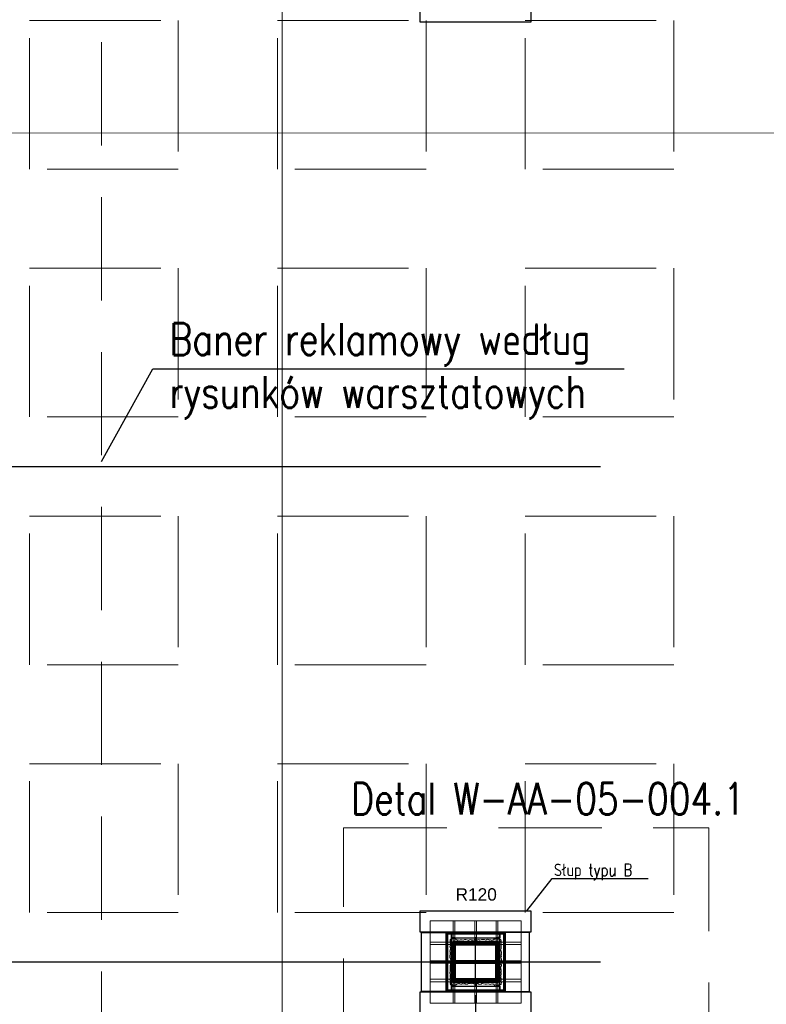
# Model space of a CAD drawing. Header units: centimetres. Extents: x -228435 to 56419, y -89367 to 477256.
# Tile 17 of 53: x -52060 to -43020, y 16488 to 28410. Entities that reach past the tile are written whole.
import ezdxf

# ---------------------------------------------------------------- set-up
doc = ezdxf.new("R2010")
doc.units = ezdxf.units.CM
doc.header["$LTSCALE"] = 50
for name, pattern in [('Balustrady$0$DASHED', [0.75, 0.5, -0.25]), ('Kondygnacja -1$0$HIDDEN2', [4.7625, 3.175, -1.5875]), ('Obudowy i okł. słupów$0$HIDDEN', [9.525, 6.35, -3.175]), ('Osie rzutów$0$DASHDOT2', [12.7, 6.35, -3.175, 0, -3.175]), ('SU Lampy kwadratowe  -1$0$HIDDENX2', [19.05, 12.7, -6.35])]:
    doc.linetypes.add(name, pattern=pattern)
doc.layers.get('0').update_dxf_attribs({"color": 8})
for name, color, linetype in [('Kondygnacja -1$0$ARCH_INFO_KŁADY ŚCIAN', 8, 'Kondygnacja -1$0$HIDDEN2'), ('Kondygnacja -1$0$ARCH_INFO_ODPORNOŚĆ OGNIOWA', 8, 'Continuous'), ('Kondygnacja -1$0$ARCH_INFO_OPISY', 8, 'Continuous'), ('Kondygnacja -1$0$ARCH_OKŁADZINA', 8, 'Continuous'), ('Obudowy i okł. słupów$0$ARCH_GK', 8, 'Continuous'), ('Obudowy i okł. słupów$0$ARCH_PROFILE', 8, 'Continuous'), ('Obudowy i okł. słupów$0$ARCH_SŁUPY', 8, 'Continuous'), ('Osie rzutów$0$ARCH_INFO_OSIE_IST', 8, 'Osie rzutów$0$DASHDOT2')]:
    doc.layers.add(name, color=color, linetype=linetype)
for name, color, linetype, lineweight in [('Obudowy i okł. słupów$0$ARCH_hatch', 8, 'Continuous', 13), ('Obudowy i okł. słupów$0$ARCH_WIDOK', 8, 'Continuous', 13), ('SU Lampy kwadratowe  -1$0$ARCH_SUFITY_PODWIESZANE', 8, 'SU Lampy kwadratowe  -1$0$HIDDENX2', 9)]:
    doc.layers.add(name, color=color, linetype=linetype, lineweight=lineweight)
doc.styles.add('Kondygnacja -1$0$Arial', font='ARIAL.TTF')
doc.styles.add('Kondygnacja -1$0$ROMANS-50-CM', font='romans.shx', dxfattribs={"width": 0.8, "height": 10})
doc.styles.add('Kondygnacja -1$0$Standard', font='txt')
doc.styles.add('ROMANS-50-CM', font='romans.shx', dxfattribs={"width": 0.8, "height": 10})
doc.dimstyles.new('Kondygnacja -1$0$ISO-25', dxfattribs={"dimtxt": 2.5, "dimasz": 2.5, "dimexe": 1.25, "dimexo": 0.625, "dimtad": 1, "dimtxsty": 'Kondygnacja -1$0$Standard', "dimcen": 2.5, "dimadec": 0, "dimazin": 0, "dimtfac": 1, "dimtmove": 0, "dimatfit": 3, "dimfxl": 0, "dimarcsym": 0})
pattern_1 = [(45, (-1197.3117, -3238.4858), (-0.6735192, 0.6735192), [])]

# ---------------------------------------------------------------- blocks, each defined once
blk = doc.blocks.new('Kondygnacja -1$0$_Dot')
at = {"color": 0, "linetype": 'ByBlock', "lineweight": -2}
blk.add_line((-0.5, 0), (-1, 0), dxfattribs=at)
at = {"color": 0, "linetype": 'ByBlock', "const_width": 0.5}
blk.add_lwpolyline([(-0.25, 0, 1), (0.25, 0, 1)], format="xyb", close=True, dxfattribs=at)
blk = doc.blocks.new('Kondygnacja -1$0$Linie kładów ścian')
at = {"layer": 'Kondygnacja -1$0$ARCH_INFO_KŁADY ŚCIAN', "ltscale": 10, "const_width": 1}
for points in [[(7225.8, 5020.9), (7225.8, 11899.2)], [(6392.6, 7203.8), (8590.9, 7203.8)]]:
    blk.add_lwpolyline(points, dxfattribs=at)
blk = doc.blocks.new('SŁUPB')
at = {"layer": 'Obudowy i okł. słupów$0$ARCH_hatch'}
h = blk.add_hatch(dxfattribs=at)
h.set_pattern_fill('AR-CONC', color=256, scale=0.01, style=0)
h.set_pattern_definition([(50, (-6122.4999, -5672.6805), (1.8218467, -0.15939086), [0.1905, -2.0955]), (355, (-6122.5, -5672.6805), (-0.35242826, 1.91056643), [0.1524, -1.6764]), (100.451, (-6122.3481, -5672.6938), (1.469425, 1.75116688), [0.1619, -1.7809]), (46.1842, (-6122.5, -5672.1725), (2.7107904, -0.4204233), [0.28575, -3.14325]), (96.6356, (-6122.274, -5672.2076), (2.37404234, 2.4742556), [0.24285, -2.67135]), (351.184, (-6122.5, -5672.1725), (2.3740461, 2.4742512), [0.2286, -2.5146]), (21, (-6122.2459, -5672.2995), (1.5161488, -1.02265519), [0.1905, -2.0955]), (326, (-6122.246, -5672.2995), (0.6180203, 1.84187966), [0.1524, -1.6764]), (71.4514, (-6122.1196, -5672.3848), (2.1341649, 0.81922858), [0.1619, -1.7809]), (37.5, (-6122.4999, -5672.68053), (0.03088603, 0.84555039), [0, -1.65608, 0, -1.7018, 0, -1.68275]), (7.5, (-6122.4999, -5672.6805), (0.668196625, 1.00180575), [0, -0.97028, 0, -1.61798, 0, -0.64135]), (327.5, (-6123.06634, -5672.68053), (1.35590595, -0.05728744), [0, -0.635, 0, -1.9812, 0, -2.6289]), (317.5, (-6123.3203, -5672.6805), (1.48129181, 0.25426491), [0, -0.8255, 0, -1.31572, 0, -1.8669])])
h.paths.add_polyline_path([(5.3, 24.8, 0.520567), (2.4, 24.9, 0.520567), (-2.3, 24.8, 0.520567), (-4, 24.6, 0.520567), (-8.7, 24.4, 0.285796), (-15.2, 25, 0.202697), (-19.8, 25.1, 0.274624), (-22.1, 24.7, 0.533752), (-23, 25.5, 0.408944), (-24.4, 26.2, 0.520567), (-27.6, 26.4, 0.520567), (-28.7, 26.5, 0.520567), (-29.9, 26.1, 0.520567), (-30.6, 24.6, 0.520567), (-30.5, 23.2, 0.520567), (-30, 21.4, 0.520567), (-30.4, 19.3, 0.278554), (-30.4, 15, 0.142249), (-30.6, 8.1, 0.250934), (-29.5, 0, 0.130012), (-30.6, -13, 0.520567), (-29.9, -16.9, 0.520567), (-30.1, -20.6, 0.425813), (-30.3, -25.1, 0.733465), (-29.9, -27.5, 2.355544), (-29, -28.3, 0.517441), (-25.6, -29.2, 0.520567), (-23.9, -29, 0.520567), (-22.7, -27.8, 0.520567), (-20.3, -27.2, 0.520567), (-15.9, -27.6, 0.520567), (-13.2, -27.3, 0.520567), (-8.7, -27.3, 0.520567), (-6.4, -27, 0.520567), (-3.3, -26.9, 0.520567), (2.7, -27, 0.692648), (7.9, -27.2, 0.289077), (15.1, -27.8, 0.407009), (20, -27.8, 0.334558), (22, -28.2, 0.771464), (24, -29, 0.387636), (27.2, -28.8, 0.697607), (29.8, -28.7, 0.924349), (30.8, -27.6, 0.520567), (30.2, -24.6, 0.520567), (30.1, -20.8, 0.520567), (30.2, -17.8, 0.520567), (30.3, -14.4, 0.41985), (30.1, -10.2, 0.520567), (30.2, -7.9, 0.520567), (30.6, -4.2, 0.174213), (30.8, -0.4, 0.25847), (30.7, 4.1, 0.520567), (30.7, 6.1, 0.520567), (30.8, 8.1, 0.400753), (30.3, 12.7, 0.177412), (30.4, 20, 0.420526), (30.4, 23.3, 0.669755), (30.1, 25.6, 0.56093), (26.9, 25.8, 0.282102), (23.4, 26.3, 0.753336), (22.2, 25.8, 0.137258), (22, 24.8, 0.617264), (19.7, 24.4, 0.520567), (17, 24.8, 0.520567), (12.6, 25, 0.274044)])
h.paths.add_polyline_path([(25, 22.5), (25, 23.5), (27, 23.5), (27, -26.5), (25, -26.5), (25, -25.5), (-25, -25.5), (-25, -26.5), (-27, -26.5), (-27, 23.5), (-25, 23.5), (-25, 22.5)], flags=16)
at = {"layer": 'Obudowy i okł. słupów$0$ARCH_SŁUPY', "lineweight": 40}
h = blk.add_hatch(dxfattribs=at)
h.set_pattern_fill('ANSI31', color=256, scale=0.3, style=0)
h.set_pattern_definition(pattern_1)
h.paths.add_polyline_path([(-27, 23.5), (-27, -26.5), (-25, -26.5), (-25, 23.5)])
h = blk.add_hatch(dxfattribs=at)
h.set_pattern_fill('ANSI31', color=256, scale=0.3, style=0)
h.set_pattern_definition(pattern_1)
h.paths.add_polyline_path([(25, 19.5), (25, 22.5), (-25, 22.5), (-25, 19.5)])
h = blk.add_hatch(dxfattribs=at)
h.set_pattern_fill('ANSI31', color=256, scale=0.3, style=0)
h.set_pattern_definition(pattern_1)
h.paths.add_polyline_path([(27, -26.5), (27, 23.5), (25, 23.5), (25, -26.5)])
h = blk.add_hatch(dxfattribs=at)
h.set_pattern_fill('ANSI31', color=256, scale=0.3, style=0)
h.set_pattern_definition(pattern_1)
h.paths.add_polyline_path([(25, -3), (25, 0), (-25, 0), (-25, -3)])
h = blk.add_hatch(dxfattribs=at)
h.set_pattern_fill('ANSI31', color=256, scale=0.3, style=0)
h.set_pattern_definition(pattern_1)
h.paths.add_polyline_path([(25, -25.5), (25, -22.5), (-25, -22.5), (-25, -25.5)])
at = {"layer": 'Obudowy i okł. słupów$0$ARCH_GK'}
for points in [[(-35.5, -37), (-35.5, 34)], [(-35.5, 34), (35.5, 34)], [(-35.5, 32.7), (34.2, 32.7)], [(-34.2, -37), (-34.2, 32.7)], [(34.2, -35.8), (34.2, 34)], [(35.5, -37), (35.5, 34)], [(-34.2, -35.8), (35.5, -35.8)], [(-35.5, -37), (35.5, -37)]]:
    blk.add_lwpolyline(points, dxfattribs=at)
for points in [[(34.2, 34), (-35.5, 34), (-35.5, 32.7), (34.2, 32.7)], [(-35.5, 32.7), (-34.2, 32.7), (-34.2, -37), (-35.5, -37)], [(35.5, -35.8), (34.2, -35.8), (34.2, 34), (35.5, 34)], [(-34.2, -37), (35.5, -37), (35.5, -35.8), (-34.2, -35.8)]]:
    blk.add_lwpolyline(points, close=True, dxfattribs=at)
at = {"layer": 'Obudowy i okł. słupów$0$ARCH_hatch'}
blk.add_lwpolyline([(-29.5, 0, -0.250934), (-30.6, 8.1, -0.142249), (-30.4, 15, -0.278554), (-30.4, 19.3, -0.520567), (-30, 21.4, -0.520567), (-30.5, 23.2, -0.520567), (-30.6, 24.6, -0.520567), (-29.9, 26.1, -0.520567), (-28.7, 26.5, -0.520567), (-27.6, 26.4, -0.520567), (-24.4, 26.2, -0.408944), (-23, 25.5, -0.533752), (-22.1, 24.7, -0.274624), (-19.8, 25.1, -0.202697), (-15.2, 25, -0.285796), (-8.7, 24.4, -0.520567), (-4, 24.6, -0.520567), (-2.3, 24.8, -0.520567), (2.4, 24.9, -0.520567), (5.3, 24.8, -0.274044), (12.6, 25, -0.520567), (17, 24.8, -0.520567), (19.7, 24.4, -0.617264), (22, 24.8, -0.137258), (22.2, 25.8, -0.753336), (23.4, 26.3, -0.282102), (26.9, 25.8, -0.56093), (30.1, 25.6, -0.669755), (30.4, 23.3, -0.420526), (30.4, 20, -0.177412), (30.3, 12.7, -0.400753), (30.8, 8.1, -0.520567), (30.7, 6.1, -0.520567), (30.7, 4.1, -0.25847), (30.8, -0.4, -0.174213), (30.6, -4.2, -0.520567), (30.2, -7.9, -0.520567), (30.1, -10.2, -0.41985), (30.3, -14.4, -0.520567), (30.2, -17.8, -0.520567), (30.1, -20.8, -0.520567), (30.2, -24.6, -0.520567), (30.8, -27.6, -0.924349), (29.8, -28.7, -0.697607), (27.2, -28.8, -0.387636), (24, -29, -0.771464), (22, -28.2, -0.334558), (20, -27.8, -0.407009), (15.1, -27.8, -0.289077), (7.9, -27.2, -0.692648), (2.7, -27, -0.520567), (-3.3, -26.9, -0.520567), (-6.4, -27, -0.520567), (-8.7, -27.3, -0.520567), (-13.2, -27.3, -0.520567), (-15.9, -27.6, -0.520567), (-20.3, -27.2, -0.520567), (-22.7, -27.8, -0.520567), (-23.9, -29, -0.520567), (-25.6, -29.2, -0.517441), (-29, -28.3, -2.355544), (-29.9, -27.5, -0.733465), (-30.3, -25.1, -0.425813), (-30.1, -20.6, -0.520567), (-29.9, -16.9, -0.520567), (-30.6, -13, -0.130012)], format="xyb", close=True, dxfattribs=at)
at = {"layer": 'Obudowy i okł. słupów$0$ARCH_PROFILE'}
for points in [[(-32.7, 32.7), (-32.8, 32.6), (-33.2, 32.6), (-33.3, 32.7), (-34.2, 32.7), (-34.2, 29, 1), (-34.2, 29), (-34.2, 32.7), (-33.4, 32.7), (-33.3, 32.6), (-32.7, 32.6), (-32.6, 32.7), (-30.9, 32.7), (-30.8, 32.6), (-30.2, 32.6), (-30.1, 32.7), (-29.3, 32.7), (-29.3, 29, 1), (-29.2, 29), (-29.2, 32.7), (-30.1, 32.7), (-30.2, 32.6), (-30.8, 32.6), (-30.8, 32.7)], [(-29.2, 29.3), (-29.2, 29.2), (-29.2, 28.7), (-29.2, 28.6), (-29.2, 27.7), (-25.5, 27.7, 1), (-25.5, 27.8), (-29.2, 27.8), (-29.2, 28.6), (-29.1, 28.7), (-29.1, 29.3), (-29.2, 29.4), (-29.2, 31.1), (-29.1, 31.2), (-29.1, 31.8), (-29.2, 31.9), (-29.2, 32.7), (-25.5, 32.7, 1), (-25.5, 32.7), (-29.2, 32.7), (-29.2, 31.8), (-29.2, 31.7), (-29.2, 31.2), (-29.2, 31.2)], [(29.2, 29.3), (29.2, 29.2), (29.2, 28.7), (29.2, 28.6), (29.2, 27.7), (25.5, 27.7, -1), (25.5, 27.8), (29.2, 27.8), (29.2, 28.6), (29.1, 28.7), (29.1, 29.3), (29.2, 29.4), (29.2, 31.1), (29.1, 31.2), (29.1, 31.8), (29.2, 31.9), (29.2, 32.7), (25.5, 32.7, -1), (25.5, 32.7), (29.2, 32.7), (29.2, 31.8), (29.2, 31.7), (29.2, 31.2), (29.2, 31.2)], [(32.7, 32.7), (32.7, 32.6), (33.2, 32.6), (33.4, 32.7), (34.2, 32.7), (34.2, 29, -1), (34.2, 29), (34.2, 32.7), (33.4, 32.7), (33.3, 32.6), (32.7, 32.6), (32.6, 32.7), (30.9, 32.7), (30.8, 32.6), (30.2, 32.6), (30.1, 32.7), (29.3, 32.7), (29.3, 29, -1), (29.2, 29), (29.2, 32.7), (30.2, 32.7), (30.2, 32.6), (30.8, 32.6), (30.8, 32.7)], [(-32.7, -35.7), (-32.8, -35.6), (-33.2, -35.6), (-33.3, -35.8), (-34.2, -35.8), (-34.2, -32, -1), (-34.2, -32), (-34.2, -35.7), (-33.4, -35.7), (-33.3, -35.6), (-32.7, -35.6), (-32.6, -35.7), (-30.9, -35.7), (-30.8, -35.6), (-30.2, -35.6), (-30.1, -35.7), (-29.3, -35.7), (-29.3, -32, -1), (-29.2, -32), (-29.2, -35.8), (-30.1, -35.8), (-30.2, -35.6), (-30.8, -35.6), (-30.8, -35.7)], [(-29.2, -32.3), (-29.2, -32.2), (-29.2, -31.7), (-29.2, -31.6), (-29.2, -30.8), (-25.5, -30.8, -1), (-25.5, -30.8), (-29.2, -30.8), (-29.2, -31.6), (-29.1, -31.7), (-29.1, -32.3), (-29.2, -32.4), (-29.2, -34.1), (-29.1, -34.2), (-29.1, -34.8), (-29.2, -34.9), (-29.2, -35.7), (-25.5, -35.7, -1), (-25.5, -35.8), (-29.2, -35.8), (-29.2, -34.8), (-29.2, -34.7), (-29.2, -34.2), (-29.2, -34.2)], [(29.2, -32.3), (29.2, -32.2), (29.2, -31.7), (29.2, -31.6), (29.2, -30.8), (25.5, -30.8, 1), (25.5, -30.8), (29.2, -30.8), (29.2, -31.6), (29.1, -31.7), (29.1, -32.3), (29.2, -32.4), (29.2, -34.1), (29.1, -34.2), (29.1, -34.8), (29.2, -34.9), (29.2, -35.7), (25.5, -35.7, 1), (25.5, -35.8), (29.2, -35.8), (29.2, -34.8), (29.2, -34.7), (29.2, -34.2), (29.2, -34.2)], [(32.7, -35.7), (32.7, -35.6), (33.2, -35.6), (33.4, -35.8), (34.2, -35.8), (34.2, -32, 1), (34.2, -32), (34.2, -35.7), (33.4, -35.7), (33.3, -35.6), (32.7, -35.6), (32.6, -35.7), (30.9, -35.7), (30.8, -35.6), (30.2, -35.6), (30.1, -35.7), (29.3, -35.7), (29.3, -32, 1), (29.2, -32), (29.2, -35.8), (30.2, -35.8), (30.2, -35.6), (30.8, -35.6), (30.8, -35.7)]]:
    blk.add_lwpolyline(points, format="xyb", close=True, dxfattribs=at)
for points in [[(-29.2, -35.8), (-29.2, 32.7)], [(-29.2, 27.7), (29.2, 27.7)], [(29.2, -35.8), (29.2, 32.7)], [(29.2, -35.8), (29.2, 32.7)], [(-29.2, -30.8), (29.2, -30.8)]]:
    blk.add_lwpolyline(points, dxfattribs=at)
at = {"layer": 'Obudowy i okł. słupów$0$ARCH_SŁUPY', "lineweight": 40}
for p, q in [((-25, 0), (25, 0)), ((25, -3), (-25, -3))]:
    blk.add_line(p, q, dxfattribs=at)
for points in [[(-27, 23.5), (-25, 23.5), (-25, -26.5), (-27, -26.5)], [(25, 23.5), (27, 23.5), (27, -26.5), (25, -26.5)]]:
    blk.add_lwpolyline(points, close=True, dxfattribs=at)
for points in [[(25, 22.5), (-25, 22.5)], [(-25, 19.5), (25, 19.5)], [(25, -22.5), (-25, -22.5)], [(-25, -25.5), (25, -25.5)]]:
    blk.add_lwpolyline(points, dxfattribs=at)
at = {"layer": 'Obudowy i okł. słupów$0$ARCH_WIDOK', "linetype": 'Obudowy i okł. słupów$0$HIDDEN'}
blk.add_lwpolyline([(55, 48.5), (55, -51.5), (-55, -51.5), (-55, 48.5)], close=True, dxfattribs=at)
for points in [[(-27, 48.5), (-27, 23.5)], [(-25, 48.5), (-25, 23.5)], [(-1, 48.5), (-1, 22.5)], [(1, 48.5), (1, 22.5)], [(25, 48.5), (25, 23.5)], [(27, 48.5), (27, 23.5)], [(-55, 22.5), (-27, 22.5)], [(-55, 19.5), (-27, 19.5)], [(27.5, 22.5), (55, 22.5)], [(27.5, 19.5), (55, 19.5)], [(-55, 0), (-27, 0)], [(27.5, 0), (55, 0)], [(-55, -3), (-27, -3)], [(27.5, -3), (55, -3)], [(-55, -22.5), (-27, -22.5)], [(27.5, -22.5), (55, -22.5)], [(-55, -25.5), (-27, -25.5)], [(-27, -26.5), (-27, -51.5)], [(-25, -26.5), (-25, -51.5)], [(-1, -25.5), (-1, -51.5)], [(1, -25.5), (1, -51.5)], [(25, -26.5), (25, -51.5)], [(27, -26.5), (27, -51.5)], [(27.5, -25.5), (55, -25.5)]]:
    blk.add_lwpolyline(points, dxfattribs=at)
blk = doc.blocks.new('Osie rzutów')
at = {"layer": 'Osie rzutów$0$ARCH_INFO_OSIE_IST', "ltscale": 10}
for p, q in [((7460, 12510), (7460, 4623.26)), ((4436.04, 6800), (15156.54, 6800)), ((7460, 6170), (7460, 6230)), ((4436.04, 6200), (15156.54, 6200)), ((7490, 6200), (7430, 6200))]:
    blk.add_line(p, q, dxfattribs=at)

msp = doc.modelspace()

# ---------------------------------------------------------------- linework, layer by layer
at = {"linetype": 'Balustrady$0$DASHED', "lineweight": 20, "ltscale": 50}
for points in [[(-53592.361, 52511.04), (-51070.214, 52511.04), (-51070.214, 5276.801), (-53592.361, 5276.801)], [(-48138.237, 18624.977), (-43716.419, 18624.977), (-43716.419, 15792.706), (-48138.237, 15792.706)]]:
    msp.add_lwpolyline(points, close=True, dxfattribs=at)
msp.add_lwpolyline([(-51070.214, 23061.966), (-50448.237, 24181.623), (-44742.119, 24181.623)])
at = {"layer": 'Kondygnacja -1$0$ARCH_OKŁADZINA'}
for points in [[(-47210, 28640), (-45870, 28640), (-45870, 28380), (-47210, 28380)], [(-47210, 17620), (-45870, 17620), (-45870, 17360), (-47210, 17360)], [(-47193, 17358), (-46897, 17358), (-46897, 16642), (-47193, 16642)], [(-45887, 17358), (-46183, 17358), (-46183, 16642), (-45887, 16642)], [(-47210, 16640), (-45870, 16640), (-45870, 16380), (-47210, 16380)]]:
    msp.add_lwpolyline(points, close=True, dxfattribs=at)
at = {"layer": 'SU Lampy kwadratowe  -1$0$ARCH_SUFITY_PODWIESZANE', "ltscale": 2.5}
for points in [[(-51940, 28400), (-50140, 28400), (-50140, 26600), (-51940, 26600)], [(-48940, 28400), (-47140, 28400), (-47140, 26600), (-48940, 26600)], [(-45940, 28400), (-44140, 28400), (-44140, 26600), (-45940, 26600)], [(-51940, 25400), (-50140, 25400), (-50140, 23600), (-51940, 23600)], [(-48940, 25400), (-47140, 25400), (-47140, 23600), (-48940, 23600)], [(-45940, 25400), (-44140, 25400), (-44140, 23600), (-45940, 23600)], [(-51940, 22400), (-50140, 22400), (-50140, 20600), (-51940, 20600)], [(-48940, 22400), (-47140, 22400), (-47140, 20600), (-48940, 20600)], [(-45940, 22400), (-44140, 22400), (-44140, 20600), (-45940, 20600)], [(-51940, 19400), (-50140, 19400), (-50140, 17600), (-51940, 17600)], [(-48940, 19400), (-47140, 19400), (-47140, 17600), (-48940, 17600)], [(-45940, 19400), (-44140, 19400), (-44140, 17600), (-45940, 17600)]]:
    msp.add_lwpolyline(points, close=True, dxfattribs=at)

# ---------------------------------------------------------------- block references
at = {"xscale": 10, "yscale": 10, "zscale": 10}
msp.add_blockref('SŁUPB', (-46540, 17015), dxfattribs=at)
msp.add_blockref('SŁUPB', (-46540, 17015), dxfattribs=at)
at = {"layer": 'Kondygnacja -1$0$ARCH_INFO_KŁADY ŚCIAN', "xscale": 10, "yscale": 10, "zscale": 10}
msp.add_blockref('Kondygnacja -1$0$Linie kładów ścian', (-121140, -45000), dxfattribs=at)
at = {"layer": 'Osie rzutów$0$ARCH_INFO_OSIE_IST', "xscale": 10, "yscale": 10, "zscale": 10}
msp.add_blockref('Osie rzutów', (-121140, -45000), dxfattribs=at)

# ---------------------------------------------------------------- texts
at = {"linetype": 'Balustrady$0$DASHED', "lineweight": 20, "ltscale": 50, "char_height": 384, "attachment_point": 1, "style": 'ROMANS-50-CM'}
for s, insert, width in [('Baner reklamowy według rysunków warsztatowych', (-50245.402, 24733.551, -81600), 6105.40213), ('Detal W-AA-05-004.1', (-48045.288, 19168.467, -81600), 9710.01179)]:
    msp.add_mtext(s, dxfattribs=dict(at, insert=insert, width=width))
at = {"layer": 'Kondygnacja -1$0$ARCH_INFO_ODPORNOŚĆ OGNIOWA', "insert": (-46532.905, 17941.838), "char_height": 150, "width": 533.32525, "attachment_point": 5, "style": 'Kondygnacja -1$0$Arial'}
msp.add_mtext('\\PR120', dxfattribs=at)
at = {"layer": 'Kondygnacja -1$0$ARCH_INFO_OPISY', "insert": (-45591.256, 18190.232), "char_height": 150, "width": 6265.3268, "attachment_point": 1, "style": 'Kondygnacja -1$0$ROMANS-50-CM'}
msp.add_mtext('Słup typu B', dxfattribs=at)

# ---------------------------------------------------------------- leaders
at = {"layer": 'Kondygnacja -1$0$ARCH_INFO_OPISY'}
msp.add_leader([(-45920, 17620), (-45612.347, 18010.059), (-44449.467, 18010.059)], dimstyle='Kondygnacja -1$0$ISO-25', override={"dimscale": 5, "dimasz": 2, "dimtad": 0, "dimldrblk": 'Kondygnacja -1$0$_Dot'}, dxfattribs=at)

doc.saveas('drawing.dxf')
